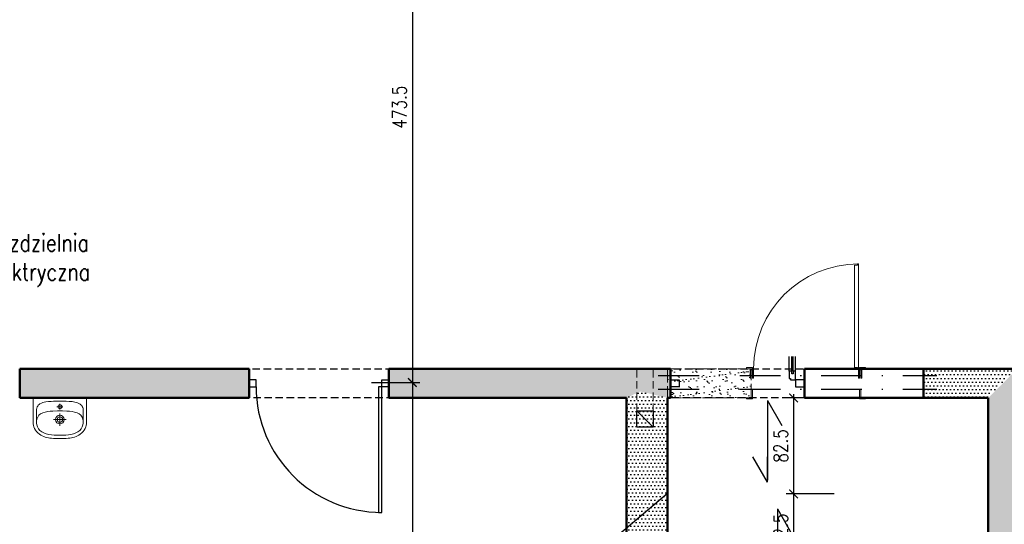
# Model space of a CAD drawing. Header units: millimetres. Extents: x 509 to 7952, y 243 to 5804.
# Tile 17 of 54: x 3857 to 4702, y 1193 to 1627. Entities that reach past the tile are written whole.
import ezdxf

# ---------------------------------------------------------------- set-up
doc = ezdxf.new("R2010")
doc.units = ezdxf.units.MM
for name, pattern in [('ACAD_ISO02W100', [15, 12, -3]), ('HIDDEN', [9.525, 6.35, -3.175]), ('MO', [0.7, 0.35, -0.17, 0.01, -0.17])]:
    doc.linetypes.add(name, pattern=pattern)
for name, color, linetype in [('BA_odn', 7, 'Continuous'), ('BA_wis', 2, 'Continuous'), ('BS_OSM', 4, 'MO'), ('WK-Drzwi', 9, 'Continuous'), ('WK-Opisy', 143, 'Continuous'), ('WK-Wentylacja', 2, 'Continuous'), ('WK-Wymiary', 8, 'Continuous'), ('WK-Ściany', 7, 'Continuous')]:
    doc.layers.add(name, color=color, linetype=linetype)
for name, color, linetype, lineweight in [('WK-INSTALACJE WODKAN', 170, 'Continuous', 5), ('WK-widok', 8, 'Continuous', 0), ('WK-Wyburzenia', 6, 'Continuous', 5)]:
    doc.layers.add(name, color=color, linetype=linetype, lineweight=lineweight)
doc.layers.add('WK-Pomieszczenia', color=173, linetype='Continuous', plot=False)
doc.styles.add('BIKWYM', font='bikromsw.shx', dxfattribs={"width": 0.8})
doc.styles.add('RomanS-Narrow', font='romans.shx', dxfattribs={"width": 0.8})
doc.styles.add('TAB_Simplex', font='simplex.shx', dxfattribs={"width": 0.8})
doc.dimstyles.new('AEC Dimension 1-50', dxfattribs={"dimtxt": 12, "dimasz": 0.075, "dimexe": 6.25, "dimexo": 0, "dimgap": 5, "dimtad": 1, "dimdec": 1, "dimrnd": 0.5, "dimzin": 9, "dimdsep": 46, "dimtxsty": 'RomanS-Narrow', "dimblk": 'ARCHTICK', "dimcen": 0.125, "dimdle": 3.125, "dimclrd": 8, "dimclre": 8, "dimclrt": 256, "dimadec": 1, "dimazin": 0, "dimtfac": 1, "dimtdec": 1, "dimtmove": 2, "dimatfit": 2, "dimfxl": 0, "dimtolj": 1, "dimtzin": 0, "dimarcsym": 0})
doc.dimstyles.new('BA_KR2_100', dxfattribs={"dimtxt": 25, "dimasz": 1.666667, "dimexe": 24, "dimexo": 0, "dimgap": 0, "dimtad": 0, "dimdec": 1, "dimrnd": 0.5, "dimzin": 9, "dimdsep": 46, "dimtxsty": 'BIKWYM', "dimblk": 'WYM-KR2', "dimcen": 0, "dimdle": 20, "dimclrd": 256, "dimclre": 256, "dimclrt": 7, "dimadec": 0, "dimazin": 0, "dimtfac": 0.033333, "dimtdec": 1, "dimtmove": 0, "dimatfit": 3, "dimldrblk": 'WYM-KR2', "dimfxl": 0, "dimtvp": 0.8, "dimtolj": 1, "dimarcsym": 0})

# ---------------------------------------------------------------- blocks, each defined once
blk = doc.blocks.new('WYM-KR2')
at = {"color": 0, "linetype": 'ByBlock'}
blk.add_line((0, 0), (-12.99, -7.5), dxfattribs=at)
blk.add_line((0, 0), (-12.99, 0))
blk = doc.blocks.new('*D719')
at = {"layer": 'BA_odn', "lineweight": -2}
blk.add_line((4498.85, 1297.63), (4498.85, 1230.72), dxfattribs=at)
at = {"layer": 'Defpoints', "color": 0}
for p in [(4498.85, 1299.3), (4498.85, 1229.06), (4498.85, 1229.06)]:
    blk.add_point(p, dxfattribs=at)
at = {"layer": 'BA_odn', "linetype": 'ByBlock', "lineweight": -2, "xscale": 1.666666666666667, "yscale": 1.666666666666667, "zscale": 1.666666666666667}
for p, rotation in [((4498.85, 1299.3), 90), ((4498.85, 1229.06), 270)]:
    blk.add_blockref('WYM-KR2', p, dxfattribs=dict(at, rotation=rotation))
blk = doc.blocks.new('*D720')
at = {"layer": 'BA_odn', "lineweight": -2}
blk.add_line((4507.41, 1204.39), (4507.41, 1117.68), dxfattribs=at)
at = {"layer": 'Defpoints', "color": 0}
for p in [(4507.41, 1206.06), (4507.41, 1116.02), (4507.41, 1116.02)]:
    blk.add_point(p, dxfattribs=at)
at = {"layer": 'BA_odn', "linetype": 'ByBlock', "lineweight": -2, "xscale": 1.666666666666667, "yscale": 1.666666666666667, "zscale": 1.666666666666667}
for p, rotation in [((4507.41, 1206.06), 90), ((4507.41, 1116.02), 270)]:
    blk.add_blockref('WYM-KR2', p, dxfattribs=dict(at, rotation=rotation))
blk = doc.blocks.new('L1')
blk.add_lwpolyline([(93, 0), (93, -1), (92, -1), (92, -4), (1, -4), (1, -1), (0, -1), (0, 0)], close=True)
blk = doc.blocks.new('RL1')
at = {"flags": 128}
blk.add_lwpolyline([(2, -8), (1, -8), (1, 0), (-2, 0), (-2, 1), (3, 1), (3, 0), (4, 0), (4, -8), (3, -8), (3, -0.9), (2, -0.9)], close=True, dxfattribs=at)
blk = doc.blocks.new('RL2')
at = {"flags": 128}
blk.add_lwpolyline([(3, 7.1), (3, -1), (-2, -1), (-2, 0), (2, 0), (2, 7.1)], close=True, dxfattribs=at)
blk = doc.blocks.new('J50a')
for p, q in [((20.85, 0), (-20.85, 0)), ((-23, -2.14), (-23, -21)), ((2.53, -7.68), (-2.53, -7.68)), ((0, -10.13), (0, -5.23)), ((23, -21), (23, -2.14)), ((-20, -20.98), (-20, -10.2)), ((0, -23.98), (0, -13.48)), ((20, -10.2), (20, -20.98)), ((-5.34, -18.73), (5.34, -18.73))]:
    blk.add_line(p, q)
at = {"flags": 128}
for points in [[(-20.85, 0, 0.056329), (-22.22, -0.1, 0.274623), (-22.85, -0.67, 0.078029), (-23, -2.14, 0.987626)], [(20.85, 0, -0.056329), (22.22, -0.1, -0.274623), (22.85, -0.67, -0.078029), (23, -2.14, -0.987626)], [(-20, -10.2, -0.104891), (-19.52, -7.91, -0.153237), (-17.09, -5.29, -0.096443), (-12.1, -3.56, -0.04719), (-3.09, -2.97), (-2.75, -2.97, 0.009116), (2.75, -2.97), (3.09, -2.97, -0.053543), (12.87, -3.72, -0.091574), (17.37, -5.47, -0.166964), (19.69, -8.36, -0.062926), (20, -10.2, -1.040135)], [(-23, -21, 0.111521), (-21.76, -26.31, 0.123014), (-17.56, -31.31, 0.141312), (-7.12, -34.81, 0.026087), (7.12, -34.81, 0.141312), (17.56, -31.31, 0.123014), (21.76, -26.31, 0.111521), (23, -21)]]:
    blk.add_lwpolyline(points, format="xyb", dxfattribs=at)
blk.add_lwpolyline([(13.79, -30.26, 0.212121), (19.27, -24.85, 0.157769), (19.69, -18.5, 0.270169), (14.76, -12.99, 0.074819), (6.02, -11.37), (6.02, -11.37), (2.16, -11.22), (-2.16, -11.22), (-6.02, -11.37), (-6.02, -11.37, 0.074819), (-14.76, -12.99, 0.270169), (-19.69, -18.5, 0.157769), (-19.27, -24.85, 0.212121), (-13.79, -30.26, 0.110292), (-5.03, -31.99), (0, -32), (5.03, -31.99, 0.110292)], format="xyb", close=True, dxfattribs=at)
for centre, radius in [((0, -7.68), 1.73), ((0, -18.73), 3.78), ((0, -18.73), 2.33)]:
    blk.add_circle(centre, radius)
blk = doc.blocks.new('L2')
at = {"color": 8}
for p, q in [((7.5, 5), (20, 5)), ((7.5, 0), (20, 0))]:
    blk.add_line(p, q, dxfattribs=at)
at = {"color": 4}
for p, q in [((7.5, 3), (20, 3)), ((7.5, 2), (20, 2))]:
    blk.add_line(p, q, dxfattribs=at)
blk.add_lwpolyline([(0, 1), (0, 5), (7.5, 5), (7.5, 3), (5, 3), (5, 2), (7.5, 2), (7.5, 0), (1, 0), (1, 1)], close=True)
blk = doc.blocks.new('_ArchTick')
at = {"color": 0, "linetype": 'ByBlock', "const_width": 15}
blk.add_lwpolyline([(-50, -50), (50, 50)], dxfattribs=at)
blk = doc.blocks.new('*D759')
at = {"layer": 'Defpoints', "color": 0}
for p in [(4158.9, 1788.03), (4158.9, 1314.67), (4193.9, 1314.67)]:
    blk.add_point(p, dxfattribs=at)
at = {"layer": 'WK-Wymiary', "color": 8, "linetype": 'Continuous', "lineweight": -2, "ltscale": 1.3}
for p, q in [((4158.9, 1788.03), (4200.15, 1788.03)), ((4193.9, 1791.16), (4193.9, 1311.55)), ((4158.9, 1314.67), (4200.15, 1314.67))]:
    blk.add_line(p, q, dxfattribs=at)
at = {"layer": 'WK-Wymiary', "color": 8, "linetype": 'ByBlock', "lineweight": -2, "xscale": 0.075, "yscale": 0.075, "zscale": 0.075}
for p, rotation in [((4193.9, 1788.03), 90), ((4193.9, 1314.67), 270)]:
    blk.add_blockref('_ArchTick', p, dxfattribs=dict(at, rotation=rotation))
at = {"layer": 'WK-Wymiary', "lineweight": -3, "insert": (4182.9, 1551.35), "char_height": 12, "attachment_point": 5, "rotation": 90, "style": 'RomanS-Narrow'}
blk.add_mtext('\\A1;\\A1;473.5', dxfattribs=at)
blk = doc.blocks.new('*D760')
at = {"layer": 'Defpoints', "color": 0}
for p in [(4158.9, 1314.67), (4158.9, 843.42), (4193.9, 843.42)]:
    blk.add_point(p, dxfattribs=at)
at = {"layer": 'WK-Wymiary', "color": 8, "linetype": 'Continuous', "lineweight": -2, "ltscale": 1.3}
for p, q in [((4158.9, 1314.67), (4200.15, 1314.67)), ((4193.9, 1317.8), (4193.9, 840.3)), ((4158.9, 843.42), (4200.15, 843.42))]:
    blk.add_line(p, q, dxfattribs=at)
at = {"layer": 'WK-Wymiary', "color": 8, "linetype": 'ByBlock', "lineweight": -2, "xscale": 0.075, "yscale": 0.075, "zscale": 0.075}
for p, rotation in [((4193.9, 1314.67), 90), ((4193.9, 843.42), 270)]:
    blk.add_blockref('_ArchTick', p, dxfattribs=dict(at, rotation=rotation))
at = {"layer": 'WK-Wymiary', "lineweight": -3, "insert": (4182.9, 1079.05), "char_height": 12, "attachment_point": 5, "rotation": 90, "style": 'RomanS-Narrow'}
blk.add_mtext('\\A1;\\A1;471', dxfattribs=at)
blk = doc.blocks.new('*D1012')
at = {"layer": 'Defpoints', "color": 0}
for p in [(4556.34, 1301.46), (4521.34, 1218.96), (4556.34, 1218.96)]:
    blk.add_point(p, dxfattribs=at)
at = {"layer": 'WK-Wymiary', "color": 8, "linetype": 'Continuous', "lineweight": -2, "ltscale": 1.3}
for p, q in [((4521.34, 1304.59), (4521.34, 1215.83)), ((4556.34, 1301.46), (4515.09, 1301.46)), ((4556.34, 1218.96), (4515.09, 1218.96))]:
    blk.add_line(p, q, dxfattribs=at)
at = {"layer": 'WK-Wymiary', "color": 8, "linetype": 'ByBlock', "lineweight": -2, "xscale": 0.075, "yscale": 0.075, "zscale": 0.075}
for p, rotation in [((4521.34, 1301.46), 90), ((4521.34, 1218.96), 270)]:
    blk.add_blockref('_ArchTick', p, dxfattribs=dict(at, rotation=rotation))
at = {"layer": 'WK-Wymiary', "lineweight": -3, "insert": (4510.34, 1260.21), "char_height": 12, "attachment_point": 5, "rotation": 90, "style": 'RomanS-Narrow'}
blk.add_mtext('\\A1;\\A1;82.5', dxfattribs=at)
blk = doc.blocks.new('*D1013')
at = {"layer": 'Defpoints', "color": 0}
for p in [(4556.34, 1218.96), (4521.34, 1156.46), (4556.34, 1156.46)]:
    blk.add_point(p, dxfattribs=at)
at = {"layer": 'WK-Wymiary', "color": 8, "linetype": 'Continuous', "lineweight": -2, "ltscale": 1.3}
for p, q in [((4556.34, 1218.96), (4515.09, 1218.96)), ((4521.34, 1222.08), (4521.34, 1153.33)), ((4556.34, 1156.46), (4515.09, 1156.46))]:
    blk.add_line(p, q, dxfattribs=at)
at = {"layer": 'WK-Wymiary', "color": 8, "linetype": 'ByBlock', "lineweight": -2, "xscale": 0.075, "yscale": 0.075, "zscale": 0.075}
for p, rotation in [((4521.34, 1218.96), 90), ((4521.34, 1156.46), 270)]:
    blk.add_blockref('_ArchTick', p, dxfattribs=dict(at, rotation=rotation))
at = {"layer": 'WK-Wymiary', "lineweight": -3, "insert": (4510.34, 1187.71), "char_height": 12, "attachment_point": 5, "rotation": 90, "style": 'RomanS-Narrow'}
blk.add_mtext('\\A1;\\A1;62.5', dxfattribs=at)

msp = doc.modelspace()

# ---------------------------------------------------------------- hatches: boundary and pattern name
at = {"layer": 'WK-Wyburzenia', "linetype": 'Continuous', "lineweight": 0}
h = msp.add_hatch(dxfattribs=at)
h.set_pattern_fill('AR-SAND', color=6, scale=0.2, style=0)
h.set_pattern_definition([(37.5, (534.916, 699.143), (-0.320006, 9.788265), [0, -7.7216, 0, -8.636, 0, -8.255]), (7.5, (534.916, 699.143), (8.990466, 14.3365), [0, -4.1656, 0, -6.9596, 0, -2.667]), (327.5, (528.668, 699.143), (15.819847, 0.028744), [0, -2.54, 0, -9.144, 0, -11.938]), (317.5, (528.668, 699.143), (15.27113, 4.458586), [0, -1.27, 0, -5.9944, 0, -6.858])])
h.paths.add_polyline_path([(4412.98, 1326.56), (4412.98, 1301.56), (4485.03, 1301.56), (4485.03, 1326.56)], flags=0)
at = {"layer": 'WK-Ściany', "linetype": 'Continuous', "lineweight": -3}
h = msp.add_hatch(dxfattribs=at)
h.set_pattern_fill('DOTS', color=253, scale=2, style=0)
h.set_pattern_definition([(360, (534.9164, 699.143), (1.5875, 3.175), [0, -3.175])])
h.paths.add_polyline_path([(3856.55, 1326.56), (3856.55, 1301.56), (4053.63, 1301.56), (4053.63, 1326.56)], flags=0)
h.paths.add_polyline_path([(4173.63, 1326.56), (4173.63, 1301.56), (4377.95, 1301.56), (4389.63, 1306.97), (4412.98, 1301.56), (4415.58, 1301.56), (4415.58, 1326.56)], flags=0)
h = msp.add_hatch(dxfattribs=at)
h.set_pattern_fill('DOTS', color=253, scale=2, style=0)
h.set_pattern_definition([(360, (534.9164, 699.143), (1.5875, 3.175), [0, -3.175])])
h.paths.add_polyline_path([(4633.03, 1326.56), (4633.03, 1301.56), (4688.55, 1301.56), (4713.55, 1326.56)], flags=0)
h = msp.add_hatch(dxfattribs=at)
h.set_pattern_fill('DOTS', color=253, scale=2, style=0)
h.set_pattern_definition([(1e-14, (534.9164, 699.143), (1.5875, 3.175), [0, -3.175])])
h.paths.add_polyline_path([(4688.55, 734.27), (4696.89, 715.69), (4713.56, 734.27), (4713.55, 1291.4), (4713.55, 1326.56), (4688.55, 1301.56)], flags=0)
h = msp.add_hatch(dxfattribs=at)
h.set_pattern_fill('DOTS', color=253, scale=2, style=0)
h.set_pattern_definition([(360, (534.9164, 699.143), (1.5875, 3.175), [0, -3.175])])
h.paths.add_polyline_path([(4412.98, 1301.56), (4389.63, 1306.97), (4377.95, 1301.56), (4377.95, 1111.44), (4387.98, 1111.44), (4412.98, 1111.44)], flags=0)

# ---------------------------------------------------------------- linework, layer by layer
at = {"layer": 'BA_wis'}
msp.add_line((4286.02, 1112.14), (4412.98, 1219.56), dxfattribs=at)
at = {"layer": 'BS_OSM', "ltscale": 100}
for p, q in [((4405.09, 1320.67), (4644.35, 1320.67)), ((4405.09, 1308.88), (4644.35, 1308.88))]:
    msp.add_line(p, q, dxfattribs=at)
at = {"layer": 'WK-Drzwi', "color": 9, "linetype": 'Continuous', "lineweight": -3}
for points in [[(4059.63, 1317.06), (4053.63, 1317.06), (4053.63, 1311.06), (4059.63, 1311.06)], [(4167.63, 1311.06), (4164.63, 1311.06), (4164.63, 1203.06), (4167.63, 1203.06)], [(4167.63, 1317.06), (4173.63, 1317.06), (4173.63, 1311.06), (4167.63, 1311.06)], [(4423.08, 1311.06), (4415.58, 1311.06), (4415.58, 1317.06), (4423.08, 1317.06)], [(4523.08, 1311.06), (4530.58, 1311.06), (4530.58, 1317.06), (4523.08, 1317.06)]]:
    msp.add_lwpolyline(points, close=True, dxfattribs=at)
at = {"layer": 'WK-Drzwi', "color": 8, "linetype": 'Continuous', "lineweight": -3}
msp.add_arc((4167.63, 1311.06), 108, 180.00018, 270.00018, dxfattribs=at)
at = {"layer": 'WK-Pomieszczenia', "color": 173, "linetype": 'HIDDEN', "lineweight": -3}
for p, q in [((3856.55, 1326.56), (4703.03, 1326.56)), ((4377.95, 1301.56), (3856.55, 1301.56)), ((4377.95, 1111.44), (4377.95, 1301.56)), ((4412.98, 1301.56), (4412.98, 734.27)), ((4537.06, 1301.46), (4412.98, 1301.56))]:
    msp.add_line(p, q, dxfattribs=at)
at = {"layer": 'WK-Wentylacja', "ltscale": 0.5}
msp.add_line((4386.6, 1290.35), (4400.6, 1276.35), dxfattribs=at)
msp.add_lwpolyline([(4386.6, 1290.35), (4400.6, 1290.35), (4400.6, 1276.35), (4386.6, 1276.35)], close=True, dxfattribs=at)
at = {"layer": 'WK-widok', "linetype": 'HIDDEN'}
for p, q in [((4386.6, 1290.35), (4386.6, 1326.56)), ((4400.6, 1290.35), (4400.6, 1326.56))]:
    msp.add_line(p, q, dxfattribs=at)
at = {"layer": 'WK-Wyburzenia', "color": 6, "linetype": 'ACAD_ISO02W100', "lineweight": 0}
for p, q in [((4412.98, 1326.56), (4412.98, 1301.56)), ((4485.03, 1326.56), (4412.98, 1326.56)), ((4485.03, 1301.56), (4485.03, 1326.56)), ((4412.98, 1301.56), (4485.03, 1301.56))]:
    msp.add_line(p, q, dxfattribs=at)
at = {"layer": 'WK-Wyburzenia', "color": 8, "linetype": 'Continuous', "lineweight": 5, "extrusion": (0, 0, -1)}
msp.add_arc((-4577.03, 1326.56), 90, 359.99982, 89.99982, dxfattribs=at)
at = {"layer": 'WK-Ściany', "color": 7, "linetype": 'Continuous', "lineweight": 50}
for p, q in [((3856.55, 1326.56), (3856.55, 1301.56)), ((4053.63, 1326.56), (3856.55, 1326.56)), ((4053.63, 1301.56), (4053.63, 1326.56)), ((4173.63, 1326.56), (4173.63, 1301.56)), ((4415.58, 1326.56), (4173.63, 1326.56)), ((4415.58, 1301.56), (4415.58, 1326.56)), ((4633.03, 1326.56), (4530.58, 1326.56)), ((4530.58, 1326.56), (4530.58, 1301.56)), ((4633.03, 1301.56), (4633.03, 1326.56)), ((4633.03, 1326.56), (4633.03, 1301.56)), ((4713.55, 1326.56), (4633.03, 1326.56)), ((3856.55, 1301.56), (4053.63, 1301.56)), ((4173.63, 1301.56), (4377.95, 1301.56)), ((4377.95, 1301.56), (4377.95, 1111.44)), ((4412.98, 1301.56), (4415.58, 1301.56)), ((4412.98, 1111.44), (4412.98, 1301.56)), ((4530.58, 1301.56), (4633.03, 1301.56)), ((4549.56, 1301.46), (4537.06, 1301.46)), ((4633.03, 1301.56), (4688.55, 1301.56)), ((4688.55, 1301.56), (4688.55, 734.27)), ((4688.55, 1218.96), (4688.55, 1231.46))]:
    msp.add_line(p, q, dxfattribs=at)

# ---------------------------------------------------------------- block references
at = {"layer": 'WK-Drzwi', "color": 9, "linetype": 'Continuous', "lineweight": -3, "extrusion": (0, 0, -1), "yscale": 1.0999999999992, "zscale": -1, "rotation": 89.99981540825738}
msp.add_blockref('L2', (-4517.58, 1317.06), dxfattribs=at)
at = {"layer": 'WK-INSTALACJE WODKAN', "color": 170, "linetype": 'Continuous', "lineweight": 5}
msp.add_blockref('J50a', (3891.06, 1301.56), dxfattribs=at)
at = {"layer": 'WK-Wyburzenia', "color": 6, "linetype": 'Continuous', "lineweight": 5, "extrusion": (0, 0, -1), "xscale": 0.9677419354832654, "yscale": 0.8750000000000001, "zscale": -1, "rotation": 89.99981540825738}
msp.add_blockref('L1', (-4577.03, 1326.56), dxfattribs=at)
at = {"layer": 'WK-Wyburzenia', "color": 6, "linetype": 'Continuous', "lineweight": 5, "rotation": 0.0001845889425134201}
for name, p in [('RL1', (4483.03, 1326.56)), ('RL2', (4483.03, 1301.56))]:
    msp.add_blockref(name, p, dxfattribs=at)
at = {"layer": 'WK-Wyburzenia', "color": 6, "linetype": 'Continuous', "lineweight": 5, "extrusion": (0, 0, -1), "zscale": -1, "rotation": 359.9998154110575}
for name, p in [('RL1', (-4581.03, 1326.56)), ('RL2', (-4581.03, 1301.56))]:
    msp.add_blockref(name, p, dxfattribs=at)

# ---------------------------------------------------------------- texts
at = {"layer": 'WK-Opisy', "insert": (3827.11, 1442.29), "char_height": 15, "width": 157.8453, "attachment_point": 1, "style": 'TAB_Simplex'}
msp.add_mtext('Rozdzielnia elektryczna', dxfattribs=at)

# ---------------------------------------------------------------- dimensions: what is measured, and where the dimension line sits
at = {"layer": 'BA_odn'}
for p1, p2, picture, middle in [((4498.85, 1299.3), (4498.85, 1229.06), '*D719', (4498.85, 1264.18)), ((4507.41, 1206.06), (4507.41, 1116.02), '*D720', (4507.41, 1161.04))]:
    dim = msp.add_aligned_dim(p1=p1, p2=p2, distance=0, text=' ', dimstyle='BA_KR2_100', override={"dimblk1": 'WYM-KR2', "dimblk2": 'WYM-KR2', "dimsah": 1, "dimse1": 1, "dimse2": 1}, dxfattribs=at)
    dim.commit()
    dim.dimension.update_dxf_attribs({"geometry": picture, "text_midpoint": middle})
at = {"layer": 'WK-Wymiary', "color": 8, "linetype": 'Continuous', "lineweight": -3, "ltscale": 1.3}
for base, p1, p2, text, picture, middle in [((4193.9, 1314.67), (4158.9, 1788.03), (4158.9, 1314.67), '\\A1;473.5', '*D759', (4182.9, 1551.35)), ((4193.9, 843.42), (4158.9, 1314.67), (4158.9, 843.42), '\\A1;471', '*D760', (4182.9, 1079.05)), ((4521.34, 1218.96), (4556.34, 1301.46), (4556.34, 1218.96), '\\A1;82.5', '*D1012', (4510.34, 1260.21)), ((4521.34, 1156.46), (4556.34, 1218.96), (4556.34, 1156.46), '\\A1;62.5', '*D1013', (4510.34, 1187.71))]:
    dim = msp.add_linear_dim(base=base, p1=p1, p2=p2, angle=90, text=text, dimstyle='AEC Dimension 1-50', override={"dimclrd": 8, "dimclre": 8, "dimclrt": 256}, dxfattribs=at)
    dim.commit()
    dim.dimension.update_dxf_attribs({"geometry": picture, "text_midpoint": middle})

doc.saveas('drawing.dxf')
